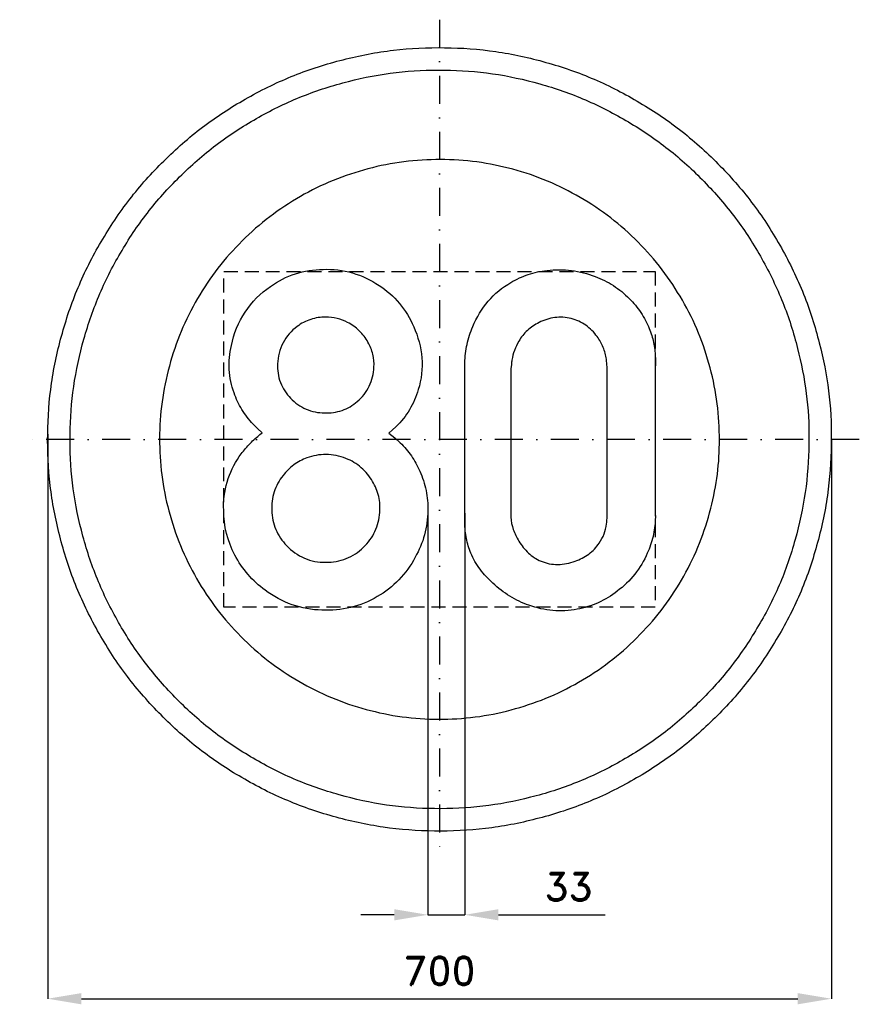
# Model space of a CAD drawing. Header units: millimetres. Extents: x -375 to 375, y -505 to 375.
import ezdxf

# ---------------------------------------------------------------- set-up
doc = ezdxf.new("R2010")
doc.units = ezdxf.units.MM
doc.header["$LTSCALE"] = 5
doc.linetypes.add('ČERCHOVANÁX2', pattern=[2, 1, -0.5, 0, -0.5])
doc.linetypes.add('ČÁRKOVANÁX2', pattern=[1.5, 1, -0.5])
doc.layers.add('Kóty', color=2, linetype='Continuous')
doc.layers.add('Značka', color=7, linetype='Continuous')
doc.styles.get("Standard").update_dxf_attribs({"font": 'romand.shx', "height": 25})
doc.dimstyles.get("Standard").update_dxf_attribs({"dimtxt": 25, "dimasz": 30, "dimexe": 0.18, "dimexo": 0.0625, "dimgap": 12.5, "dimtad": 1, "dimdec": 0, "dimzin": 0, "dimdsep": 46, "dimtxsty": 'Standard', "dimcen": 0.09, "dimadec": 0, "dimazin": 0, "dimtfac": 1, "dimtdec": 0, "dimtofl": 0, "dimtmove": 0, "dimatfit": 3, "dimfxl": 1, "dimtolj": 1, "dimtzin": 0, "dimarcsym": 0})

# ---------------------------------------------------------------- blocks, each defined once
blk = doc.blocks.new('*D2')
at = {"layer": 'Defpoints', "color": 0, "transparency": 16777216}
for p in [(-349.92, 4.7), (350.05, 0.12), (350.05, -499.82)]:
    blk.add_point(p, dxfattribs=at)
at = {"layer": 'Kóty', "color": 0, "lineweight": -2, "transparency": 16777216}
for p, q in [((-349.92, 4.64), (-349.92, -500)), ((350.05, 0.06), (350.05, -500)), ((-319.92, -499.82), (320.05, -499.82))]:
    blk.add_line(p, q, dxfattribs=at)
at = {"layer": 'Kóty', "color": 0, "transparency": 16777216}
for points in [[(-319.92, -494.82), (-319.92, -504.82), (-349.92, -499.82)], [(320.05, -494.82), (320.05, -504.82), (350.05, -499.82)]]:
    blk.add_solid(points, dxfattribs=at)
at = {"layer": 'Kóty', "color": 0, "transparency": 16777216, "insert": (0.06, -474.82), "char_height": 25, "attachment_point": 5}
blk.add_mtext('\\A1;700', dxfattribs=at)
blk = doc.blocks.new('*D3')
at = {"layer": 'Defpoints', "color": 0, "transparency": 16777216}
for p in [(-10.41, -63.94), (22.63, -65.81), (22.63, -424.82)]:
    blk.add_point(p, dxfattribs=at)
at = {"layer": 'Kóty', "color": 0, "lineweight": -2, "transparency": 16777216}
for p, q in [((-10.41, -64), (-10.41, -425)), ((22.63, -65.87), (22.63, -425)), ((-40.41, -424.82), (-70.41, -424.82)), ((52.63, -424.82), (148.11, -424.82))]:
    blk.add_line(p, q, dxfattribs=at)
at = {"layer": 'Kóty', "color": 0, "transparency": 16777216}
for points in [[(-40.41, -419.82), (-40.41, -429.82), (-10.41, -424.82)], [(52.63, -419.82), (52.63, -429.82), (22.63, -424.82)]]:
    blk.add_solid(points, dxfattribs=at)
at = {"layer": 'Kóty', "color": 0, "transparency": 16777216, "insert": (115.37, -399.82), "char_height": 25, "attachment_point": 5}
blk.add_mtext('\\A1;33', dxfattribs=at)

msp = doc.modelspace()

# ---------------------------------------------------------------- linework, layer by layer
at = {"layer": 'Kóty'}
msp.add_lwpolyline([(-10.41, -424.8172), (22.63, -424.8172)], dxfattribs=at)
at = {"layer": 'Značka', "color": 6, "linetype": 'ČERCHOVANÁX2', "lineweight": 25, "ltscale": 5}
for p, q in [((0, 375), (0, -375)), ((375, 0), (-375, 0))]:
    msp.add_line(p, q, dxfattribs=at)
at = {"layer": 'Značka', "color": 5}
for points in [[(349.9995, 0, -0.00162509), (349.9915, -2.29), (349.9695, -4.58, -0.0321679), (346.4855, -50.21, -0.0357213), (336.8585, -95, -0.0366683), (321.8265, -138.26, -0.0347584), (300.7915, -178.95, -0.0340531), (274.9615, -216.77, -0.0344455), (244.2265, -250.71, -0.03455), (209.5105, -280.56, -0.0344404), (171.0165, -305.37, -0.0344089), (129.7485, -325.22, -0.0344375), (86.1535, -339.23, -0.0344247), (41.1555, -347.72, -0.0344235), (-4.5815, -349.97, -0.0344187), (-50.2445, -346.53, -0.0344068), (-95.0045, -336.86, -0.0344078), (-138.2205, -321.72, -0.0344215), (-178.9535, -300.79, -0.0344121), (-216.7765, -274.98, -0.0344162), (-250.7065, -244.23, -0.0344102), (-280.5603, -209.5, -0.03441), (-305.3741, -171.02, -0.0344148), (-325.224, -129.75, -0.0344146), (-339.2313, -86.15, -0.034419), (-347.7244, -41.16, -0.0344155), (-349.9705, 4.58, -0.0344177), (-346.5279, 50.24, -0.034417), (-336.8598, 95, -0.0344217), (-321.7161, 138.22, -0.0344258), (-300.7927, 178.95, -0.0344196), (-274.98, 216.78, -0.0344133), (-244.2275, 250.71, -0.0344027), (-209.5045, 280.56, -0.0344209), (-171.0175, 305.37, -0.0344083), (-129.7515, 325.22, -0.0344166), (-86.1545, 339.23, -0.0344221), (-41.1565, 347.72, -0.0344238), (4.5805, 349.97, -0.0344187), (50.2435, 346.53, -0.0344057), (95.0035, 336.86, -0.0344279), (138.2195, 321.71, -0.034446), (178.9525, 300.79, -0.0344299), (216.7745, 274.98, -0.034407), (250.7055, 244.23, -0.0343957), (280.5655, 209.5, -0.034484), (305.3735, 171.02, -0.0344124), (325.2025, 129.76, -0.0340792), (339.2305, 86.15, -0.032792), (347.5085, 43.38, -0.0342646), (349.9995, 0)], [(-158.47, 5.94), (-162.57, 9.71), (-166.53, 13.63, -0.0530256), (-176.49, 26.59, -0.0562816), (-183.44, 41.44, -0.0739957), (-187.74, 62.35, -0.0698833), (-185.94, 83.81, -0.098186), (-173.62, 113.73, -0.100603), (-150.91, 136.63, -0.0804827), (-128.69, 147.94, -0.0758785), (-104.06, 151.91, -0.0782045), (-77.83, 148.72, -0.0813256), (-54, 137.59, -0.0767337), (-35.79, 121.52, -0.0742118), (-23.06, 100.63, -0.0869342), (-15.84, 72.8, -0.0976064), (-18.97, 44.47, -0.0693203), (-26.73, 26.51, -0.0656316), (-38.87, 11.34), (-41.98, 8.39), (-45.16, 5.53), (-40.03, 1.33), (-35.09, -3.09, -0.0495476), (-25.16, -14.8, -0.0491068), (-17.66, -28.28, -0.0579774), (-11.97, -45.7, -0.0576781), (-10.41, -63.94, -0.0659784), (-13.4, -85.34, -0.0615056), (-21.72, -105.41, -0.0691631), (-36.24, -125.44, -0.0735037), (-55.72, -140.56, -0.0763188), (-79.42, -150.26, -0.0729816), (-105, -152.62, -0.0781199), (-131.69, -147.76, -0.080337), (-155.69, -134.78, -0.115031), (-182.77, -103.41, -0.124795), (-192.78, -63.41, -0.0837677), (-189.76, -38.11, -0.0831459), (-178.81, -15.44, -0.0382888), (-171.19, -5.8, -0.0305995), (-162.34, 2.69), (-160.41, 4.32), (-158.47, 5.94)], [(22.63, 63.13, -0.00181674), (22.6, 65.81, -0.00581358), (22.63, 68.5, -0.0490562), (24.59, 84.9, -0.0499922), (29.78, 100.75, -0.0795726), (43.56, 123.39, -0.0891145), (63.81, 140.16, -0.0598261), (79.31, 147.33, -0.0520676), (96.06, 150.91, -0.0620484), (117.91, 150.93, -0.0645347), (139.03, 145.53, -0.0554972), (155.36, 137.36, -0.0554909), (169.5, 125.81, -0.0510875), (179.88, 113.33, -0.0548584), (187.41, 98.97, -0.045245), (191.24, 86.64, -0.0459954), (192.78, 73.88, -0.0122282), (192.85, 69.41, -0.00414831), (192.78, 64.94), (192.78, -65.81, -0.00236172), (192.81, -68.5, -0.00672181), (192.78, -71.19, -0.0518123), (190.76, -86.74, -0.0496733), (185.63, -101.66, -0.0667818), (174.45, -120.43, -0.0658702), (158.75, -135.66, -0.0611037), (141.84, -145.97, -0.064137), (122.94, -151.78, -0.0697035), (101.18, -152.94, -0.0674927), (79.94, -148.22, -0.0568082), (62.8, -140.11, -0.049583), (47.69, -128.5, -0.0480224), (36.26, -116.12, -0.0658478), (28, -101.66, -0.0547738), (24.02, -88.5, -0.0423485), (22.63, -74.78, -0.00911756), (22.57, -70.29, -0.00305567), (22.63, -65.81), (22.63, 63.13)], [(-101.56, 109.25, 0.0803761), (-115.06, 107.18, 0.0859045), (-127.12, 100.84, 0.116214), (-139.76, 86.24, 0.119271), (-144.62, 67.47, 0.107889), (-142.08, 50.81, 0.106468), (-132.97, 36.72, 0.10499), (-119.15, 27.07, 0.100141), (-102.59, 23.63, 0.0947657), (-87.06, 25.91, 0.0984388), (-73.53, 33.81, 0.106714), (-62.74, 47.6, 0.108949), (-58.56, 64.5, 0.0761603), (-59.58, 76.02, 0.0704212), (-63.87, 86.78, 0.074758), (-71.65, 97.08, 0.0782923), (-82.06, 104.53, 0.0646669), (-91.45, 108.11, 0.0615631), (-101.56, 109.25)], [(63.81, 63.13), (63.81, -65.81, 0.0035282), (63.79, -67.61, 0.00951966), (63.81, -69.41, 0.0738447), (65.91, -80.51, 0.0595131), (70.97, -90.91, 0.0707661), (79.47, -101.59, 0.0945949), (90.69, -108.81, 0.108469), (105.69, -111.78, 0.0875986), (121.13, -108.81, 0.0781657), (133.32, -102.47, 0.0881426), (142.63, -92.69, 0.061818), (146.99, -84.51, 0.0611636), (149.25, -75.56, 0.0251367), (149.68, -70.7, 0.00850124), (149.78, -65.81), (149.78, 63.13, 0.00543042), (149.5, 67.37, 0.0165008), (149.03, 71.59, 0.058277), (146.2, 82.15, 0.0647151), (140.84, 91.78, 0.0881263), (130.66, 102.02, 0.0978949), (117.56, 107.91, 0.0998317), (102.97, 108.82, 0.088286), (88.91, 104.34, 0.0741755), (78.56, 97.31, 0.0756801), (70.81, 87.66, 0.0526446), (66.95, 79.54, 0.046062), (64.75, 70.84, 0.0143424), (64.21, 66.99), (63.81, 63.13)], [(-101.41, -13.59, 0.0453852), (-110.1, -14.3, 0.0474532), (-118.47, -16.59, 0.0723463), (-130.21, -22.87, 0.0732347), (-139.75, -32.31, 0.0906302), (-147.64, -46.95, 0.0922694), (-149.84, -63.44, 0.0968648), (-146.25, -80.47, 0.0966004), (-136.53, -94.97, 0.105716), (-120.63, -106.11, 0.105676), (-101.56, -109.87, 0.101723), (-83.34, -106.57, 0.102504), (-67.91, -96.41, 0.0965767), (-57.66, -82.24, 0.0949813), (-53.37, -65.34, 0.0800543), (-54.33, -51.03, 0.0795355), (-59.72, -37.72, 0.0858882), (-69.92, -25.32, 0.0874516), (-83.59, -17.12, 0.0516424), (-92.31, -14.48, 0.0471852), (-101.41, -13.59)]]:
    msp.add_lwpolyline(points, format="xyb", dxfattribs=at)
at = {"layer": 'Značka', "color": 1}
for points in [[(329.9995, 0, -0.00163877), (329.9925, -2.16), (329.9715, -4.32, -0.032167), (326.6865, -47.34, -0.0357252), (317.6095, -89.58, -0.0366653), (303.4365, -130.36, -0.0347514), (283.6035, -168.73, -0.0340415), (259.2495, -204.39, -0.0344421), (230.2705, -236.38, -0.034571), (197.5385, -264.53, -0.0344301), (161.2445, -287.92, -0.0343738), (122.3345, -306.64, -0.0344109), (81.2305, -319.85, -0.0344178), (38.8045, -327.85, -0.0344261), (-4.3205, -329.97, -0.0344399), (-47.3735, -326.73, -0.0344106), (-89.5755, -317.61, -0.0344272), (-130.3225, -303.33, -0.0344047), (-168.7275, -283.6, -0.0344121), (-204.3895, -259.27, -0.0344081), (-236.3805, -230.27, -0.0344088), (-264.5283, -197.53, -0.0344122), (-287.9242, -161.25, -0.034422), (-306.6398, -122.34, -0.0344109), (-319.8467, -81.23, -0.0344219), (-327.8544, -38.8, -0.034418), (-329.9722, 4.32, -0.0344165), (-326.7263, 47.37, -0.0344179), (-317.6107, 89.58, -0.0344204), (-303.3324, 130.32, -0.0344146), (-283.6046, 168.73, -0.0344231), (-259.2669, 204.39, -0.0344241), (-230.2715, 236.38, -0.0344207), (-197.5325, 264.53, -0.0344091), (-161.2455, 287.92, -0.0344124), (-122.3375, 306.64, -0.0343889), (-81.2315, 319.85, -0.0343931), (-38.8045, 327.85, -0.0344038), (4.3195, 329.97, -0.03444), (47.3725, 326.73, -0.0344097), (89.5745, 317.61, -0.0343844), (130.3215, 303.33, -0.0344098), (168.7265, 283.6, -0.0343938), (204.3865, 259.27, -0.0343986), (236.3795, 230.27, -0.0344237), (264.5325, 197.53, -0.034483), (287.9235, 161.25, -0.0344081), (306.6195, 122.35, -0.0340739), (319.8455, 81.23, -0.0327897), (327.6505, 40.91, -0.0342643), (329.9995, 0)], [(249.9995, 0), (249.9945, 1.64), (249.9785, 3.27, 0.0321684), (247.4895, 35.86, 0.0357278), (240.6135, 67.86, 0.0366683), (229.8755, 98.76, 0.0347407), (214.8515, 127.82, 0.034042), (196.4005, 154.84, 0.0344426), (174.4475, 179.08, 0.0345764), (149.6505, 200.4, 0.0344207), (122.1545, 218.12, 0.0343899), (92.6775, 232.3, 0.0344621), (61.5375, 242.31, 0.0344372), (29.3965, 248.37, 0.0344107), (-3.2725, 249.98, 0.03444), (-35.8895, 247.52, 0.0344026), (-67.8605, 240.61, 0.0344237), (-98.7285, 229.8, 0.0344442), (-127.8235, 214.85, 0.0344125), (-154.8405, 196.41, 0.0344064), (-179.0755, 174.45, 0.0344184), (-200.4005, 149.65, 0.0344238), (-218.1245, 122.16, 0.0344228), (-232.3035, 92.68, 0.0344077), (-242.3085, 61.54, 0.0344155), (-248.3745, 29.4, 0.0344161), (-249.9795, -3.27, 0.0344188), (-247.5205, -35.89, 0.0344102), (-240.6145, -67.86, 0.0344218), (-229.7975, -98.73, 0.0344081), (-214.8525, -127.82, 0.0344222), (-196.4145, -154.84, 0.0344446), (-174.4485, -179.08, 0.034454), (-149.6465, -200.4, 0.0344427), (-122.1555, -218.12, 0.034435), (-92.6795, -232.3, 0.0344332), (-61.5385, -242.31, 0.0344343), (-29.3975, -248.37, 0.034411), (3.2715, -249.98, 0.0344399), (35.8885, -247.52, 0.0344018), (67.8595, -240.61, 0.0344236), (98.7285, -229.8, 0.0343961), (127.8225, -214.85, 0.0343879), (154.8385, -196.42, 0.0344015), (179.0755, -174.45, 0.0344192), (200.4035, -149.64, 0.0344679), (218.1235, -122.16, 0.0344181), (232.2875, -92.69, 0.0340873), (242.3075, -61.54, 0.0327857), (248.2205, -30.99, 0.0342604), (249.9995, 0)]]:
    msp.add_lwpolyline(points, format="xyb", dxfattribs=at)
at = {"layer": 'Značka', "color": 6, "linetype": 'ČÁRKOVANÁX2', "ltscale": 2.5}
msp.add_lwpolyline([(-192.78, -150), (-192.78, 150), (192.78, 150), (192.78, -150), (-192.78, -150)], dxfattribs=at)

# ---------------------------------------------------------------- dimensions: what is measured, and where the dimension line sits
at = {"layer": 'Kóty'}
for base, p1, p2, picture, middle in [((350.0499, -499.8172), (-349.9201, 4.6997), (350.0499, 0.1187), '*D2', (0.0649, -474.8172)), ((22.63, -424.8172), (-10.41, -63.94), (22.63, -65.81), '*D3', (115.3681, -399.8172))]:
    dim = msp.add_linear_dim(base=base, p1=p1, p2=p2, dimstyle='Standard', dxfattribs=at)
    dim.commit()
    dim.dimension.update_dxf_attribs({"geometry": picture, "text_midpoint": middle})

doc.saveas('drawing.dxf')
